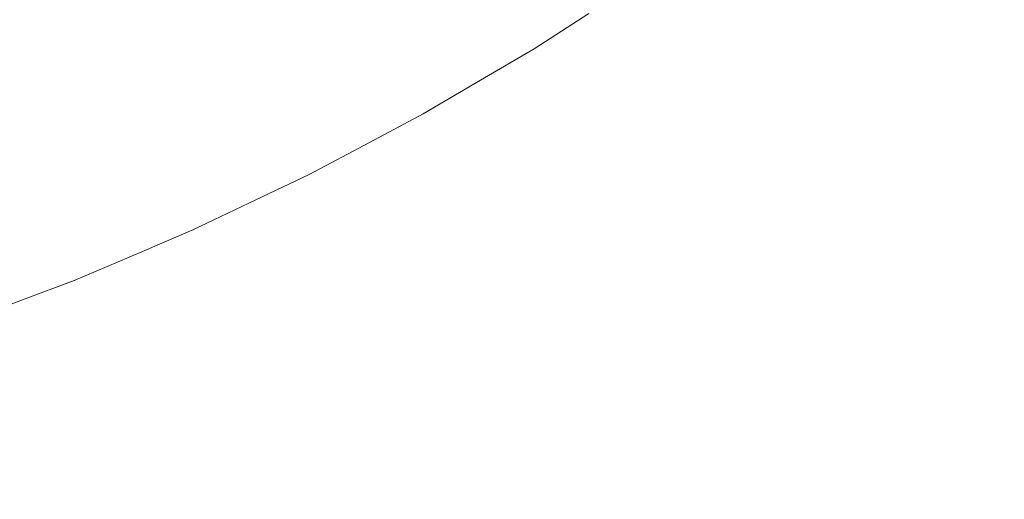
# Model space of a CAD drawing. Header units: centimetres. Extents: x -26 to 27.3, y -25.3 to -23.5.
# Tile 122 of 200: x 9.2803 to 9.3452, y -24.9599 to -24.9283. Entities that reach past the tile are written whole.
import ezdxf

# ---------------------------------------------------------------- set-up
doc = ezdxf.new("R2010")
doc.units = ezdxf.units.CM
doc.header["$LTSCALE"] = 2.54
doc.layers.add('Lucido design-1', color=7, linetype='Continuous')

# ---------------------------------------------------------------- blocks, each defined once
blk = doc.blocks.new('Gruppo-4-1')
at = {"color": 7, "linetype": 'Continuous', "lineweight": 9}
blk.add_3dface([(-25.890647, -23.559888, -349.282667), (-25.890647, -25.159888, -349.282667), (27.209353, -25.159888, -349.282667), (27.209353, -23.559888, -349.282667)], dxfattribs=at)
for points, invisible_edges in [([(9.35241, -24.922433, -350.037741), (9.345383, -24.928358, -350.037741), (9.344023, -24.926674, -350.034311), (9.350981, -24.920808, -350.034311)], 15), ([(9.330279, -24.923391, -350.00838), (9.323231, -24.928376, -350.00838), (9.322696, -24.927584, -350.004477), (9.329711, -24.922623, -350.004477)], 15), ([(9.341575, -24.923642, -350.027215), (9.334506, -24.929106, -350.027215), (9.333479, -24.927717, -350.02356), (9.34049, -24.922298, -350.02356)], 15), ([(9.310619, -24.924354, -349.746272), (9.303547, -24.928504, -349.746272), (9.302779, -24.927129, -349.742473), (9.309793, -24.923013, -349.742473)], 15), ([(9.320137, -24.923798, -349.761983), (9.313081, -24.928353, -349.761983), (9.312593, -24.927561, -349.757992), (9.319617, -24.923028, -349.757992)], 15), ([(9.330941, -24.924285, -350.012247), (9.323854, -24.929298, -350.012247), (9.323231, -24.928376, -350.00838), (9.330279, -24.923391, -350.00838)], 15), ([(9.293052, -24.925894, -349.731491), (9.285931, -24.929297, -349.731491), (9.285031, -24.927306, -349.727989), (9.292068, -24.923943, -349.727989)], 15), ([(9.301935, -24.925617, -349.738739), (9.294817, -24.929397, -349.738739), (9.293969, -24.927713, -349.735076), (9.301015, -24.923971, -349.735076)], 15), ([(9.320565, -24.924432, -349.766006), (9.313482, -24.929004, -349.766006), (9.313081, -24.928353, -349.761983), (9.320137, -24.923798, -349.761983)], 15), ([(9.342753, -24.925101, -350.030801), (9.335621, -24.930614, -350.030801), (9.334506, -24.929106, -350.027215), (9.341575, -24.923642, -350.027215)], 15), ([(9.311362, -24.92556, -349.75013), (9.304238, -24.92974, -349.75013), (9.303547, -24.928504, -349.746272), (9.310619, -24.924354, -349.746272)], 15), ([(9.320901, -24.924928, -349.770053), (9.313796, -24.929514, -349.770053), (9.313482, -24.929004, -349.766006), (9.320565, -24.924432, -349.766006)], 15), ([(9.331695, -24.925305, -350.01607), (9.324564, -24.930349, -350.01607), (9.323854, -24.929298, -350.012247), (9.330941, -24.924285, -350.012247)], 15), ([(9.285031, -24.927306, -349.727989), (9.277857, -24.930367, -349.727989), (9.276989, -24.928206, -349.724578), (9.284071, -24.925184, -349.724578)], 15), ([(9.321143, -24.925287, -349.774117), (9.314022, -24.929882, -349.774117), (9.313796, -24.929514, -349.770053), (9.320901, -24.924928, -349.770053)], 15), ([(9.321292, -24.925507, -349.778192), (9.314162, -24.930109, -349.778192), (9.314022, -24.929882, -349.774117), (9.321143, -24.925287, -349.774117)], 15), ([(9.332542, -24.92645, -350.019843), (9.325362, -24.931528, -350.019843), (9.324564, -24.930349, -350.01607), (9.331695, -24.925305, -350.01607)], 15), ([(9.344023, -24.926674, -350.034311), (9.336823, -24.932239, -350.034311), (9.335621, -24.930614, -350.030801), (9.342753, -24.925101, -350.030801)], 15), ([(9.293969, -24.927713, -349.735076), (9.28677, -24.931153, -349.735076), (9.285931, -24.929297, -349.731491), (9.293052, -24.925894, -349.731491)], 15), ([(9.302779, -24.927129, -349.742473), (9.295597, -24.930943, -349.742473), (9.294817, -24.929397, -349.738739), (9.301935, -24.925617, -349.738739)], 15), ([(9.31202, -24.92663, -349.754038), (9.304851, -24.930837, -349.754038), (9.304238, -24.92974, -349.75013), (9.311362, -24.92556, -349.75013)], 15), ([(9.321347, -24.925589, -349.782122), (9.314214, -24.930193, -349.782122), (9.314162, -24.930109, -349.778192), (9.321292, -24.925507, -349.778192)], 15), ([(9.317813, -24.927872, -349.782667), (9.314214, -24.930194, -349.782667), (9.314214, -24.930193, -349.782122), (9.321347, -24.925589, -349.782122)], 14), ([(9.321359, -24.925606, -349.984639), (9.314225, -24.93021, -349.984639), (9.314214, -24.930194, -349.982667), (9.317813, -24.927872, -349.982667)], 11), ([(9.321448, -24.925737, -349.988627), (9.314308, -24.930345, -349.988627), (9.314225, -24.93021, -349.984639), (9.321359, -24.925606, -349.984639)], 15), ([(9.321626, -24.926001, -349.992612), (9.314474, -24.930616, -349.992612), (9.314308, -24.930345, -349.988627), (9.321448, -24.925737, -349.988627)], 15), ([(9.321893, -24.926396, -349.996586), (9.314725, -24.931023, -349.996586), (9.314474, -24.930616, -349.992612), (9.321626, -24.926001, -349.992612)], 15), ([(9.312593, -24.927561, -349.757992), (9.305384, -24.931791, -349.757992), (9.304851, -24.930837, -349.754038), (9.31202, -24.92663, -349.754038)], 15), ([(9.32225, -24.926925, -350.000543), (9.315059, -24.931565, -350.000543), (9.314725, -24.931023, -349.996586), (9.321893, -24.926396, -349.996586)], 15), ([(9.333479, -24.927717, -350.02356), (9.326244, -24.932834, -350.02356), (9.325362, -24.931528, -350.019843), (9.332542, -24.92645, -350.019843)], 15), ([(9.345383, -24.928358, -350.037741), (9.33811, -24.933979, -350.037741), (9.336823, -24.932239, -350.034311), (9.344023, -24.926674, -350.034311)], 15), ([(9.285931, -24.929297, -349.731491), (9.278672, -24.932394, -349.731491), (9.277857, -24.930367, -349.727989), (9.285031, -24.927306, -349.727989)], 15), ([(9.303547, -24.928504, -349.746272), (9.296306, -24.93235, -349.746272), (9.295597, -24.930943, -349.742473), (9.302779, -24.927129, -349.742473)], 15), ([(9.322696, -24.927584, -350.004477), (9.315477, -24.932244, -350.004477), (9.315059, -24.931565, -350.000543), (9.32225, -24.926925, -350.000543)], 15), ([(9.294817, -24.929397, -349.738739), (9.287546, -24.932871, -349.738739), (9.28677, -24.931153, -349.735076), (9.293969, -24.927713, -349.735076)], 15), ([(9.313081, -24.928353, -349.761983), (9.305837, -24.932603, -349.761983), (9.305384, -24.931791, -349.757992), (9.312593, -24.927561, -349.757992)], 15), ([(9.314214, -24.930194, -349.782667), (9.317813, -24.927872, -349.782667), (9.317813, -24.927872, -349.982667), (9.314214, -24.930194, -349.982667)], 10), ([(9.323231, -24.928376, -350.00838), (9.315977, -24.933057, -350.00838), (9.315477, -24.932244, -350.004477), (9.322696, -24.927584, -350.004477)], 15), ([(9.334506, -24.929106, -350.027215), (9.327211, -24.934265, -350.027215), (9.326244, -24.932834, -350.02356), (9.333479, -24.927717, -350.02356)], 15), ([(9.304238, -24.92974, -349.75013), (9.296944, -24.933614, -349.75013), (9.296306, -24.93235, -349.746272), (9.303547, -24.928504, -349.746272)], 15), ([(9.313482, -24.929004, -349.766006), (9.30621, -24.933271, -349.766006), (9.305837, -24.932603, -349.761983), (9.313081, -24.928353, -349.761983)], 15), ([(9.323854, -24.929298, -350.012247), (9.316561, -24.934004, -350.012247), (9.315977, -24.933057, -350.00838), (9.323231, -24.928376, -350.00838)], 15), ([(9.34683, -24.93015, -350.041082), (9.33948, -24.935831, -350.041082), (9.33811, -24.933979, -350.037741), (9.345383, -24.928358, -350.037741)], 15), ([(9.28677, -24.931153, -349.735076), (9.279431, -24.934284, -349.735076), (9.278672, -24.932394, -349.731491), (9.285931, -24.929297, -349.731491)], 15), ([(9.313796, -24.929514, -349.770053), (9.306502, -24.933794, -349.770053), (9.30621, -24.933271, -349.766006), (9.313482, -24.929004, -349.766006)], 15), ([(9.324564, -24.930349, -350.01607), (9.317226, -24.935085, -350.01607), (9.316561, -24.934004, -350.012247), (9.323854, -24.929298, -350.012247)], 15), ([(9.335621, -24.930614, -350.030801), (9.328262, -24.935819, -350.030801), (9.327211, -24.934265, -350.027215), (9.334506, -24.929106, -350.027215)], 15), ([(9.295597, -24.930943, -349.742473), (9.28826, -24.934449, -349.742473), (9.287546, -24.932871, -349.738739), (9.294817, -24.929397, -349.738739)], 15), ([(9.304851, -24.930837, -349.754038), (9.297509, -24.934736, -349.754038), (9.296944, -24.933614, -349.75013), (9.304238, -24.92974, -349.75013)], 15), ([(9.314022, -24.929882, -349.774117), (9.306713, -24.934171, -349.774117), (9.306502, -24.933794, -349.770053), (9.313796, -24.929514, -349.770053)], 15), ([(9.314162, -24.930109, -349.778192), (9.306843, -24.934403, -349.778192), (9.306713, -24.934171, -349.774117), (9.314022, -24.929882, -349.774117)], 15), ([(9.314214, -24.930193, -349.782122), (9.306891, -24.93449, -349.782122), (9.306843, -24.934403, -349.778192), (9.314162, -24.930109, -349.778192)], 15), ([(9.310669, -24.932274, -349.782667), (9.306892, -24.934491, -349.782667), (9.306891, -24.93449, -349.782122), (9.314214, -24.930193, -349.782122)], 14), ([(9.314225, -24.93021, -349.984639), (9.306901, -24.934508, -349.984639), (9.306892, -24.934491, -349.982667), (9.310669, -24.932274, -349.982667)], 11), ([(9.314308, -24.930345, -349.988627), (9.306979, -24.934646, -349.988627), (9.306901, -24.934508, -349.984639), (9.314225, -24.93021, -349.984639)], 15), ([(9.314474, -24.930616, -349.992612), (9.307134, -24.934924, -349.992612), (9.306979, -24.934646, -349.988627), (9.314308, -24.930345, -349.988627)], 15), ([(9.314725, -24.931023, -349.996586), (9.307367, -24.935341, -349.996586), (9.307134, -24.934924, -349.992612), (9.314474, -24.930616, -349.992612)], 15), ([(9.314214, -24.930193, -349.782122), (9.314214, -24.930194, -349.782667), (9.310669, -24.932274, -349.782667)], 9), ([(9.310669, -24.932274, -349.982667), (9.314214, -24.930194, -349.982667), (9.314225, -24.93021, -349.984639)], 10), ([(9.314214, -24.930194, -349.982667), (9.310669, -24.932274, -349.982667), (9.310669, -24.932274, -349.782667), (9.314214, -24.930194, -349.782667)], 10), ([(9.325362, -24.931528, -350.019843), (9.317972, -24.936297, -350.019843), (9.317226, -24.935085, -350.01607), (9.324564, -24.930349, -350.01607)], 15), ([(9.336823, -24.932239, -350.034311), (9.329394, -24.937494, -350.034311), (9.328262, -24.935819, -350.030801), (9.335621, -24.930614, -350.030801)], 15), ([(9.348386, -24.932077, -350.044379), (9.340953, -24.937823, -350.044379), (9.33948, -24.935831, -350.041082), (9.34683, -24.93015, -350.041082)], 15), ([(9.287546, -24.932871, -349.738739), (9.280134, -24.936034, -349.738739), (9.279431, -24.934284, -349.735076), (9.28677, -24.931153, -349.735076)], 15), ([(9.296306, -24.93235, -349.746272), (9.288908, -24.935885, -349.746272), (9.28826, -24.934449, -349.742473), (9.295597, -24.930943, -349.742473)], 15), ([(9.305384, -24.931791, -349.757992), (9.298002, -24.935712, -349.757992), (9.297509, -24.934736, -349.754038), (9.304851, -24.930837, -349.754038)], 15), ([(9.315059, -24.931565, -350.000543), (9.307678, -24.935897, -350.000543), (9.307367, -24.935341, -349.996586), (9.314725, -24.931023, -349.996586)], 15), ([(9.305837, -24.932603, -349.761983), (9.29842, -24.936542, -349.761983), (9.298002, -24.935712, -349.757992), (9.305384, -24.931791, -349.757992)], 15), ([(9.315477, -24.932244, -350.004477), (9.308066, -24.936592, -350.004477), (9.307678, -24.935897, -350.000543), (9.315059, -24.931565, -350.000543)], 15), ([(9.326244, -24.932834, -350.02356), (9.318799, -24.937639, -350.02356), (9.317972, -24.936297, -350.019843), (9.325362, -24.931528, -350.019843)], 15), ([(9.296944, -24.933614, -349.75013), (9.289492, -24.937175, -349.75013), (9.288908, -24.935885, -349.746272), (9.296306, -24.93235, -349.746272)], 15), ([(9.30621, -24.933271, -349.766006), (9.298765, -24.937225, -349.766006), (9.29842, -24.936542, -349.761983), (9.305837, -24.932603, -349.761983)], 15), ([(9.306892, -24.934491, -349.782667), (9.310669, -24.932274, -349.782667), (9.310669, -24.932274, -349.982667), (9.306892, -24.934491, -349.982667)], 10), ([(9.315977, -24.933057, -350.00838), (9.308532, -24.937426, -350.00838), (9.308066, -24.936592, -350.004477), (9.315477, -24.932244, -350.004477)], 15), ([(9.33811, -24.933979, -350.037741), (9.330606, -24.939287, -350.037741), (9.329394, -24.937494, -350.034311), (9.336823, -24.932239, -350.034311)], 15), ([(9.350004, -24.934081, -350.047528), (9.342484, -24.939893, -350.047528), (9.340953, -24.937823, -350.044379), (9.348386, -24.932077, -350.044379)], 15), ([(9.28826, -24.934449, -349.742473), (9.28078, -24.937641, -349.742473), (9.280134, -24.936034, -349.738739), (9.287546, -24.932871, -349.738739)], 15), ([(9.306502, -24.933794, -349.770053), (9.299034, -24.93776, -349.770053), (9.298765, -24.937225, -349.766006), (9.30621, -24.933271, -349.766006)], 15), ([(9.316561, -24.934004, -350.012247), (9.309074, -24.938398, -350.012247), (9.308532, -24.937426, -350.00838), (9.315977, -24.933057, -350.00838)], 15), ([(9.327211, -24.934265, -350.027215), (9.319704, -24.93911, -350.027215), (9.318799, -24.937639, -350.02356), (9.326244, -24.932834, -350.02356)], 15), ([(9.297509, -24.934736, -349.754038), (9.290009, -24.93832, -349.754038), (9.289492, -24.937175, -349.75013), (9.296944, -24.933614, -349.75013)], 15), ([(9.306713, -24.934171, -349.774117), (9.299229, -24.938146, -349.774117), (9.299034, -24.93776, -349.770053), (9.306502, -24.933794, -349.770053)], 15), ([(9.288908, -24.935885, -349.746272), (9.281367, -24.939102, -349.746272), (9.28078, -24.937641, -349.742473), (9.28826, -24.934449, -349.742473)], 15), ([(9.306843, -24.934403, -349.778192), (9.299349, -24.938384, -349.778192), (9.299229, -24.938146, -349.774117), (9.306713, -24.934171, -349.774117)], 15), ([(9.306891, -24.93449, -349.782122), (9.299393, -24.938472, -349.782122), (9.299349, -24.938384, -349.778192), (9.306843, -24.934403, -349.778192)], 15), ([(9.303355, -24.936369, -349.782667), (9.299394, -24.938473, -349.782667), (9.299393, -24.938472, -349.782122), (9.306891, -24.93449, -349.782122)], 14), ([(9.306901, -24.934508, -349.984639), (9.299403, -24.938491, -349.984639), (9.299394, -24.938473, -349.982667), (9.303355, -24.936369, -349.982667)], 11), ([(9.306979, -24.934646, -349.988627), (9.299474, -24.938632, -349.988627), (9.299403, -24.938491, -349.984639), (9.306901, -24.934508, -349.984639)], 15), ([(9.306891, -24.93449, -349.782122), (9.306892, -24.934491, -349.782667), (9.303355, -24.936369, -349.782667)], 9), ([(9.303355, -24.936369, -349.982667), (9.306892, -24.934491, -349.982667), (9.306901, -24.934508, -349.984639)], 10), ([(9.306892, -24.934491, -349.982667), (9.303355, -24.936369, -349.982667), (9.303355, -24.936369, -349.782667), (9.306892, -24.934491, -349.782667)], 10), ([(9.317226, -24.935085, -350.01607), (9.309693, -24.939505, -350.01607), (9.309074, -24.938398, -350.012247), (9.316561, -24.934004, -350.012247)], 15), ([(9.328262, -24.935819, -350.030801), (9.320688, -24.940707, -350.030801), (9.319704, -24.93911, -350.027215), (9.327211, -24.934265, -350.027215)], 15), ([(9.33948, -24.935831, -350.041082), (9.331896, -24.941196, -350.041082), (9.330606, -24.939287, -350.037741), (9.33811, -24.933979, -350.037741)], 15), ([(9.351702, -24.936184, -350.050572), (9.344092, -24.942067, -350.050572), (9.342484, -24.939893, -350.047528), (9.350004, -24.934081, -350.047528)], 15), ([(9.298002, -24.935712, -349.757992), (9.29046, -24.939316, -349.757992), (9.290009, -24.93832, -349.754038), (9.297509, -24.934736, -349.754038)], 15), ([(9.307134, -24.934924, -349.992612), (9.299617, -24.938916, -349.992612), (9.299474, -24.938632, -349.988627), (9.306979, -24.934646, -349.988627)], 15), ([(9.307367, -24.935341, -349.996586), (9.299832, -24.939342, -349.996586), (9.299617, -24.938916, -349.992612), (9.307134, -24.934924, -349.992612)], 15), ([(9.317972, -24.936297, -350.019843), (9.310387, -24.940748, -350.019843), (9.309693, -24.939505, -350.01607), (9.317226, -24.935085, -350.01607)], 15), ([(9.29842, -24.936542, -349.761983), (9.290843, -24.940163, -349.761983), (9.29046, -24.939316, -349.757992), (9.298002, -24.935712, -349.757992)], 15), ([(9.307678, -24.935897, -350.000543), (9.300119, -24.939912, -350.000543), (9.299832, -24.939342, -349.996586), (9.307367, -24.935341, -349.996586)], 15), ([(9.329394, -24.937494, -350.034311), (9.321748, -24.942429, -350.034311), (9.320688, -24.940707, -350.030801), (9.328262, -24.935819, -350.030801)], 15), ([(9.340953, -24.937823, -350.044379), (9.333283, -24.943248, -350.044379), (9.331896, -24.941196, -350.041082), (9.33948, -24.935831, -350.041082)], 15), ([(9.28078, -24.937641, -349.742473), (9.273172, -24.940512, -349.742473), (9.272595, -24.938879, -349.738739), (9.280134, -24.936034, -349.738739)], 15), ([(9.289492, -24.937175, -349.75013), (9.281895, -24.940417, -349.75013), (9.281367, -24.939102, -349.746272), (9.288908, -24.935885, -349.746272)], 15), ([(9.299394, -24.938473, -349.782667), (9.303355, -24.936369, -349.782667), (9.303355, -24.936369, -349.982667), (9.299394, -24.938473, -349.982667)], 10), ([(9.308066, -24.936592, -350.004477), (9.300478, -24.940623, -350.004477), (9.300119, -24.939912, -350.000543), (9.307678, -24.935897, -350.000543)], 15), ([(9.318799, -24.937639, -350.02356), (9.311156, -24.942124, -350.02356), (9.310387, -24.940748, -350.019843), (9.317972, -24.936297, -350.019843)], 15), ([(9.353479, -24.938384, -350.053507), (9.345773, -24.94434, -350.053507), (9.344092, -24.942067, -350.050572), (9.351702, -24.936184, -350.050572)], 15), ([(9.298765, -24.937225, -349.766006), (9.291158, -24.94086, -349.766006), (9.290843, -24.940163, -349.761983), (9.29842, -24.936542, -349.761983)], 15), ([(9.308532, -24.937426, -350.00838), (9.300908, -24.941476, -350.00838), (9.300478, -24.940623, -350.004477), (9.308066, -24.936592, -350.004477)], 15), ([(9.281367, -24.939102, -349.746272), (9.273696, -24.941997, -349.746272), (9.273172, -24.940512, -349.742473), (9.28078, -24.937641, -349.742473)], 15), ([(9.290009, -24.93832, -349.754038), (9.282364, -24.941582, -349.754038), (9.281895, -24.940417, -349.75013), (9.289492, -24.937175, -349.75013)], 15), ([(9.299034, -24.93776, -349.770053), (9.291404, -24.941406, -349.770053), (9.291158, -24.94086, -349.766006), (9.298765, -24.937225, -349.766006)], 15), ([(9.299229, -24.938146, -349.774117), (9.291582, -24.9418, -349.774117), (9.291404, -24.941406, -349.770053), (9.299034, -24.93776, -349.770053)], 15), ([(9.309074, -24.938398, -350.012247), (9.301408, -24.942469, -350.012247), (9.300908, -24.941476, -350.00838), (9.308532, -24.937426, -350.00838)], 15), ([(9.319704, -24.93911, -350.027215), (9.311999, -24.943632, -350.027215), (9.311156, -24.942124, -350.02356), (9.318799, -24.937639, -350.02356)], 15), ([(9.330606, -24.939287, -350.037741), (9.322882, -24.944271, -350.037741), (9.321748, -24.942429, -350.034311), (9.329394, -24.937494, -350.034311)], 15), ([(9.29046, -24.939316, -349.757992), (9.282771, -24.942597, -349.757992), (9.282364, -24.941582, -349.754038), (9.290009, -24.93832, -349.754038)], 15), ([(9.299349, -24.938384, -349.778192), (9.291692, -24.942042, -349.778192), (9.291582, -24.9418, -349.774117), (9.299229, -24.938146, -349.774117)], 15), ([(9.299393, -24.938472, -349.782122), (9.291733, -24.942132, -349.782122), (9.291692, -24.942042, -349.778192), (9.299349, -24.938384, -349.778192)], 15), ([(9.309693, -24.939505, -350.01607), (9.30198, -24.943602, -350.01607), (9.301408, -24.942469, -350.012247), (9.309074, -24.938398, -350.012247)], 15), ([(9.342484, -24.939893, -350.047528), (9.334725, -24.945381, -350.047528), (9.333283, -24.943248, -350.044379), (9.340953, -24.937823, -350.044379)], 15), ([(9.281895, -24.940417, -349.75013), (9.274168, -24.943333, -349.75013), (9.273696, -24.941997, -349.746272), (9.281367, -24.939102, -349.746272)], 15), ([(9.295883, -24.940151, -349.782667), (9.291733, -24.942134, -349.782667), (9.291733, -24.942132, -349.782122), (9.299393, -24.938472, -349.782122)], 14), ([(9.299403, -24.938491, -349.984639), (9.291741, -24.942151, -349.984639), (9.291733, -24.942134, -349.982667), (9.295883, -24.940151, -349.982667)], 11), ([(9.299474, -24.938632, -349.988627), (9.291806, -24.942296, -349.988627), (9.291741, -24.942151, -349.984639), (9.299403, -24.938491, -349.984639)], 15), ([(9.299617, -24.938916, -349.992612), (9.291937, -24.942585, -349.992612), (9.291806, -24.942296, -349.988627), (9.299474, -24.938632, -349.988627)], 15), ([(9.299832, -24.939342, -349.996586), (9.292134, -24.943021, -349.996586), (9.291937, -24.942585, -349.992612), (9.299617, -24.938916, -349.992612)], 15), ([(9.299393, -24.938472, -349.782122), (9.299394, -24.938473, -349.782667), (9.295883, -24.940151, -349.782667)], 9), ([(9.295883, -24.940151, -349.982667), (9.299394, -24.938473, -349.982667), (9.299403, -24.938491, -349.984639)], 10), ([(9.299394, -24.938473, -349.982667), (9.295883, -24.940151, -349.982667), (9.295883, -24.940151, -349.782667), (9.299394, -24.938473, -349.782667)], 10), ([(9.320688, -24.940707, -350.030801), (9.312913, -24.94527, -350.030801), (9.311999, -24.943632, -350.027215), (9.319704, -24.93911, -350.027215)], 15), ([(9.290843, -24.940163, -349.761983), (9.283118, -24.943459, -349.761983), (9.282771, -24.942597, -349.757992), (9.29046, -24.939316, -349.757992)], 15), ([(9.300119, -24.939912, -350.000543), (9.292397, -24.943602, -350.000543), (9.292134, -24.943021, -349.996586), (9.299832, -24.939342, -349.996586)], 15), ([(9.310387, -24.940748, -350.019843), (9.302621, -24.944873, -350.019843), (9.30198, -24.943602, -350.01607), (9.309693, -24.939505, -350.01607)], 15), ([(9.331896, -24.941196, -350.041082), (9.32409, -24.946233, -350.041082), (9.322882, -24.944271, -350.037741), (9.330606, -24.939287, -350.037741)], 15), ([(9.291158, -24.94086, -349.766006), (9.283403, -24.944169, -349.766006), (9.283118, -24.943459, -349.761983), (9.290843, -24.940163, -349.761983)], 15), ([(9.291733, -24.942134, -349.782667), (9.295883, -24.940151, -349.782667), (9.295883, -24.940151, -349.982667), (9.291733, -24.942134, -349.982667)], 10), ([(9.300478, -24.940623, -350.004477), (9.292725, -24.944327, -350.004477), (9.292397, -24.943602, -350.000543), (9.300119, -24.939912, -350.000543)], 15), ([(9.344092, -24.942067, -350.050572), (9.336238, -24.947621, -350.050572), (9.334725, -24.945381, -350.047528), (9.342484, -24.939893, -350.047528)], 15), ([(9.282364, -24.941582, -349.754038), (9.274587, -24.944517, -349.754038), (9.274168, -24.943333, -349.75013), (9.281895, -24.940417, -349.75013)], 15), ([(9.291404, -24.941406, -349.770053), (9.283626, -24.944725, -349.770053), (9.283403, -24.944169, -349.766006), (9.291158, -24.94086, -349.766006)], 15), ([(9.300908, -24.941476, -350.00838), (9.293118, -24.945198, -350.00838), (9.292725, -24.944327, -350.004477), (9.300478, -24.940623, -350.004477)], 15), ([(9.311156, -24.942124, -350.02356), (9.30333, -24.946281, -350.02356), (9.302621, -24.944873, -350.019843), (9.310387, -24.940748, -350.019843)], 15), ([(9.321748, -24.942429, -350.034311), (9.313899, -24.947034, -350.034311), (9.312913, -24.94527, -350.030801), (9.320688, -24.940707, -350.030801)], 15), ([(9.282771, -24.942597, -349.757992), (9.274951, -24.945548, -349.757992), (9.274587, -24.944517, -349.754038), (9.282364, -24.941582, -349.754038)], 15), ([(9.291582, -24.9418, -349.774117), (9.283788, -24.945126, -349.774117), (9.283626, -24.944725, -349.770053), (9.291404, -24.941406, -349.770053)], 15), ([(9.301408, -24.942469, -350.012247), (9.293577, -24.946211, -350.012247), (9.293118, -24.945198, -350.00838), (9.300908, -24.941476, -350.00838)], 15), ([(9.333283, -24.943248, -350.044379), (9.325389, -24.948343, -350.044379), (9.32409, -24.946233, -350.041082), (9.331896, -24.941196, -350.041082)], 15), ([(9.291692, -24.942042, -349.778192), (9.283887, -24.945373, -349.778192), (9.283788, -24.945126, -349.774117), (9.291582, -24.9418, -349.774117)], 15), ([(9.291733, -24.942132, -349.782122), (9.283924, -24.945464, -349.782122), (9.283887, -24.945373, -349.778192), (9.291692, -24.942042, -349.778192)], 15), ([(9.288266, -24.943613, -349.782667), (9.283924, -24.945466, -349.782667), (9.283924, -24.945464, -349.782122), (9.291733, -24.942132, -349.782122)], 14), ([(9.291741, -24.942151, -349.984639), (9.283932, -24.945484, -349.984639), (9.283924, -24.945466, -349.982667), (9.288266, -24.943613, -349.982667)], 11), ([(9.291806, -24.942296, -349.988627), (9.283991, -24.945631, -349.988627), (9.283932, -24.945484, -349.984639), (9.291741, -24.942151, -349.984639)], 15), ([(9.291937, -24.942585, -349.992612), (9.284109, -24.945926, -349.992612), (9.283991, -24.945631, -349.988627), (9.291806, -24.942296, -349.988627)], 15), ([(9.291733, -24.942132, -349.782122), (9.291733, -24.942134, -349.782667), (9.288266, -24.943613, -349.782667)], 9), ([(9.288266, -24.943613, -349.982667), (9.291733, -24.942134, -349.982667), (9.291741, -24.942151, -349.984639)], 10), ([(9.291733, -24.942134, -349.982667), (9.288266, -24.943613, -349.982667), (9.288266, -24.943613, -349.782667), (9.291733, -24.942134, -349.782667)], 10), ([(9.311999, -24.943632, -350.027215), (9.304108, -24.947823, -350.027215), (9.30333, -24.946281, -350.02356), (9.311156, -24.942124, -350.02356)], 15), ([(9.345773, -24.94434, -350.053507), (9.337822, -24.949964, -350.053507), (9.336238, -24.947621, -350.050572), (9.344092, -24.942067, -350.050572)], 15), ([(9.283118, -24.943459, -349.761983), (9.275261, -24.946425, -349.761983), (9.274951, -24.945548, -349.757992), (9.282771, -24.942597, -349.757992)], 15), ([(9.292134, -24.943021, -349.996586), (9.284287, -24.946369, -349.996586), (9.284109, -24.945926, -349.992612), (9.291937, -24.942585, -349.992612)], 15), ([(9.30198, -24.943602, -350.01607), (9.294099, -24.947368, -350.01607), (9.293577, -24.946211, -350.012247), (9.301408, -24.942469, -350.012247)], 15), ([(9.322882, -24.944271, -350.037741), (9.314955, -24.948924, -350.037741), (9.313899, -24.947034, -350.034311), (9.321748, -24.942429, -350.034311)], 15), ([(9.283403, -24.944169, -349.766006), (9.275515, -24.947146, -349.766006), (9.275261, -24.946425, -349.761983), (9.283118, -24.943459, -349.761983)], 15), ([(9.283924, -24.945466, -349.782667), (9.288266, -24.943613, -349.782667), (9.288266, -24.943613, -349.982667), (9.283924, -24.945466, -349.982667)], 10), ([(9.292397, -24.943602, -350.000543), (9.284525, -24.94696, -350.000543), (9.284287, -24.946369, -349.996586), (9.292134, -24.943021, -349.996586)], 15), ([(9.292725, -24.944327, -350.004477), (9.284822, -24.9477, -350.004477), (9.284525, -24.94696, -350.000543), (9.292397, -24.943602, -350.000543)], 15), ([(9.302621, -24.944873, -350.019843), (9.294686, -24.948665, -350.019843), (9.294099, -24.947368, -350.01607), (9.30198, -24.943602, -350.01607)], 15), ([(9.312913, -24.94527, -350.030801), (9.304952, -24.949498, -350.030801), (9.304108, -24.947823, -350.027215), (9.311999, -24.943632, -350.027215)], 15), ([(9.334725, -24.945381, -350.047528), (9.326739, -24.950535, -350.047528), (9.325389, -24.948343, -350.044379), (9.333283, -24.943248, -350.044379)], 15), ([(9.283626, -24.944725, -349.770053), (9.275715, -24.94771, -349.770053), (9.275515, -24.947146, -349.766006), (9.283403, -24.944169, -349.766006)], 15), ([(9.32409, -24.946233, -350.041082), (9.316078, -24.950935, -350.041082), (9.314955, -24.948924, -350.037741), (9.322882, -24.944271, -350.037741)], 15), ([(9.283788, -24.945126, -349.774117), (9.275859, -24.948118, -349.774117), (9.275715, -24.94771, -349.770053), (9.283626, -24.944725, -349.770053)], 15), ([(9.293118, -24.945198, -350.00838), (9.285178, -24.948586, -350.00838), (9.284822, -24.9477, -350.004477), (9.292725, -24.944327, -350.004477)], 15), ([(9.30333, -24.946281, -350.02356), (9.295335, -24.950101, -350.02356), (9.294686, -24.948665, -350.019843), (9.302621, -24.944873, -350.019843)], 15), ([(9.347526, -24.94671, -350.056326), (9.339473, -24.952406, -350.056326), (9.337822, -24.949964, -350.053507), (9.345773, -24.94434, -350.053507)], 15), ([(9.283887, -24.945373, -349.778192), (9.275948, -24.948369, -349.778192), (9.275859, -24.948118, -349.774117), (9.283788, -24.945126, -349.774117)], 15), ([(9.283924, -24.945464, -349.782122), (9.27598, -24.948462, -349.782122), (9.275948, -24.948369, -349.778192), (9.283887, -24.945373, -349.778192)], 15), ([(9.280518, -24.946751, -349.782667), (9.275981, -24.948463, -349.782667), (9.27598, -24.948462, -349.782122), (9.283924, -24.945464, -349.782122)], 14), ([(9.283932, -24.945484, -349.984639), (9.275987, -24.948482, -349.984639), (9.275981, -24.948463, -349.982667), (9.280518, -24.946751, -349.982667)], 11), ([(9.283991, -24.945631, -349.988627), (9.27604, -24.948631, -349.988627), (9.275987, -24.948482, -349.984639), (9.283932, -24.945484, -349.984639)], 15), ([(9.283924, -24.945464, -349.782122), (9.283924, -24.945466, -349.782667), (9.280518, -24.946751, -349.782667)], 9), ([(9.280518, -24.946751, -349.982667), (9.283924, -24.945466, -349.982667), (9.283932, -24.945484, -349.984639)], 10), ([(9.283924, -24.945466, -349.982667), (9.280518, -24.946751, -349.982667), (9.280518, -24.946751, -349.782667), (9.283924, -24.945466, -349.782667)], 10), ([(9.293577, -24.946211, -350.012247), (9.285593, -24.949618, -350.012247), (9.285178, -24.948586, -350.00838), (9.293118, -24.945198, -350.00838)], 15), ([(9.313899, -24.947034, -350.034311), (9.305862, -24.951303, -350.034311), (9.304952, -24.949498, -350.030801), (9.312913, -24.94527, -350.030801)], 15), ([(9.336238, -24.947621, -350.050572), (9.328156, -24.952837, -350.050572), (9.326739, -24.950535, -350.047528), (9.334725, -24.945381, -350.047528)], 15), ([(9.284109, -24.945926, -349.992612), (9.276146, -24.948931, -349.992612), (9.27604, -24.948631, -349.988627), (9.283991, -24.945631, -349.988627)], 15), ([(9.284287, -24.946369, -349.996586), (9.276305, -24.949381, -349.996586), (9.276146, -24.948931, -349.992612), (9.284109, -24.945926, -349.992612)], 15), ([(9.294099, -24.947368, -350.01607), (9.286066, -24.950795, -350.01607), (9.285593, -24.949618, -350.012247), (9.293577, -24.946211, -350.012247)], 15), ([(9.325389, -24.948343, -350.044379), (9.317286, -24.953097, -350.044379), (9.316078, -24.950935, -350.041082), (9.32409, -24.946233, -350.041082)], 15), ([(9.275981, -24.948463, -349.782667), (9.280518, -24.946751, -349.782667), (9.280518, -24.946751, -349.982667), (9.275981, -24.948463, -349.982667)], 10), ([(9.284525, -24.94696, -350.000543), (9.276518, -24.949982, -350.000543), (9.276305, -24.949381, -349.996586), (9.284287, -24.946369, -349.996586)], 15), ([(9.304108, -24.947823, -350.027215), (9.296046, -24.951675, -350.027215), (9.295335, -24.950101, -350.02356), (9.30333, -24.946281, -350.02356)], 15), ([(9.349348, -24.949173, -350.059026), (9.341188, -24.954944, -350.059026), (9.339473, -24.952406, -350.056326), (9.347526, -24.94671, -350.056326)], 15), ([(9.284822, -24.9477, -350.004477), (9.276783, -24.950733, -350.004477), (9.276518, -24.949982, -350.000543), (9.284525, -24.94696, -350.000543)], 15), ([(9.294686, -24.948665, -350.019843), (9.286597, -24.952116, -350.019843), (9.286066, -24.950795, -350.01607), (9.294099, -24.947368, -350.01607)], 15), ([(9.314955, -24.948924, -350.037741), (9.306837, -24.953235, -350.037741), (9.305862, -24.951303, -350.034311), (9.313899, -24.947034, -350.034311)], 15), ([(9.285178, -24.948586, -350.00838), (9.277101, -24.951634, -350.00838), (9.276783, -24.950733, -350.004477), (9.284822, -24.9477, -350.004477)], 15), ([(9.304952, -24.949498, -350.030801), (9.296819, -24.953384, -350.030801), (9.296046, -24.951675, -350.027215), (9.304108, -24.947823, -350.027215)], 15), ([(9.337822, -24.949964, -350.053507), (9.329639, -24.955245, -350.053507), (9.328156, -24.952837, -350.050572), (9.336238, -24.947621, -350.050572)], 15), ([(9.285593, -24.949618, -350.012247), (9.277472, -24.952683, -350.012247), (9.277101, -24.951634, -350.00838), (9.285178, -24.948586, -350.00838)], 15), ([(9.295335, -24.950101, -350.02356), (9.287184, -24.953579, -350.02356), (9.286597, -24.952116, -350.019843), (9.294686, -24.948665, -350.019843)], 15), ([(9.326739, -24.950535, -350.047528), (9.318542, -24.955345, -350.047528), (9.317286, -24.953097, -350.044379), (9.325389, -24.948343, -350.044379)], 15), ([(9.316078, -24.950935, -350.041082), (9.307874, -24.955292, -350.041082), (9.306837, -24.953235, -350.037741), (9.314955, -24.948924, -350.037741)], 15), ([(9.351235, -24.951725, -350.061601), (9.342965, -24.957574, -350.061601), (9.341188, -24.954944, -350.059026), (9.349348, -24.949173, -350.059026)], 15), ([(9.286066, -24.950795, -350.01607), (9.277894, -24.953879, -350.01607), (9.277472, -24.952683, -350.012247), (9.285593, -24.949618, -350.012247)], 15), ([(9.296046, -24.951675, -350.027215), (9.287828, -24.955182, -350.027215), (9.287184, -24.953579, -350.02356), (9.295335, -24.950101, -350.02356)], 15), ([(9.305862, -24.951303, -350.034311), (9.297651, -24.955226, -350.034311), (9.296819, -24.953384, -350.030801), (9.304952, -24.949498, -350.030801)], 15), ([(9.339473, -24.952406, -350.056326), (9.331185, -24.957755, -350.056326), (9.329639, -24.955245, -350.053507), (9.337822, -24.949964, -350.053507)], 15), ([(9.328156, -24.952837, -350.050572), (9.31986, -24.957705, -350.050572), (9.318542, -24.955345, -350.047528), (9.326739, -24.950535, -350.047528)], 15), ([(9.286597, -24.952116, -350.019843), (9.278369, -24.955221, -350.019843), (9.277894, -24.953879, -350.01607), (9.286066, -24.950795, -350.01607)], 15), ([(9.306837, -24.953235, -350.037741), (9.298543, -24.957198, -350.037741), (9.297651, -24.955226, -350.034311), (9.305862, -24.951303, -350.034311)], 15), ([(9.317286, -24.953097, -350.044379), (9.308989, -24.957504, -350.044379), (9.307874, -24.955292, -350.041082), (9.316078, -24.950935, -350.041082)], 15), ([(9.296819, -24.953384, -350.030801), (9.288528, -24.956922, -350.030801), (9.287828, -24.955182, -350.027215), (9.296046, -24.951675, -350.027215)], 15), ([(9.353185, -24.954362, -350.064046), (9.344802, -24.960291, -350.064046), (9.342965, -24.957574, -350.061601), (9.351235, -24.951725, -350.061601)], 15), ([(9.287184, -24.953579, -350.02356), (9.278894, -24.956708, -350.02356), (9.278369, -24.955221, -350.019843), (9.286597, -24.952116, -350.019843)], 15), ([(9.341188, -24.954944, -350.059026), (9.332791, -24.960364, -350.059026), (9.331185, -24.957755, -350.056326), (9.339473, -24.952406, -350.056326)], 15), ([(9.307874, -24.955292, -350.041082), (9.299492, -24.959297, -350.041082), (9.298543, -24.957198, -350.037741), (9.306837, -24.953235, -350.037741)], 15), ([(9.318542, -24.955345, -350.047528), (9.310148, -24.959803, -350.047528), (9.308989, -24.957504, -350.044379), (9.317286, -24.953097, -350.044379)], 15), ([(9.329639, -24.955245, -350.053507), (9.321239, -24.960174, -350.053507), (9.31986, -24.957705, -350.050572), (9.328156, -24.952837, -350.050572)], 15), ([(9.287828, -24.955182, -350.027215), (9.279469, -24.958336, -350.027215), (9.278894, -24.956708, -350.02356), (9.287184, -24.953579, -350.02356)], 15), ([(9.297651, -24.955226, -350.034311), (9.289281, -24.958798, -350.034311), (9.288528, -24.956922, -350.030801), (9.296819, -24.953384, -350.030801)], 15), ([(9.355195, -24.95708, -350.066356), (9.346695, -24.963092, -350.066356), (9.344802, -24.960291, -350.064046), (9.353185, -24.954362, -350.064046)], 15), ([(9.288528, -24.956922, -350.030801), (9.280094, -24.960105, -350.030801), (9.279469, -24.958336, -350.027215), (9.287828, -24.955182, -350.027215)], 15), ([(9.298543, -24.957198, -350.037741), (9.290088, -24.960806, -350.037741), (9.289281, -24.958798, -350.034311), (9.297651, -24.955226, -350.034311)], 15), ([(9.308989, -24.957504, -350.044379), (9.300512, -24.961555, -350.044379), (9.299492, -24.959297, -350.041082), (9.307874, -24.955292, -350.041082)], 15), ([(9.331185, -24.957755, -350.056326), (9.322677, -24.962748, -350.056326), (9.321239, -24.960174, -350.053507), (9.329639, -24.955245, -350.053507)], 15), ([(9.342965, -24.957574, -350.061601), (9.334455, -24.963067, -350.061601), (9.332791, -24.960364, -350.059026), (9.341188, -24.954944, -350.059026)], 15), ([(9.31986, -24.957705, -350.050572), (9.311365, -24.962217, -350.050572), (9.310148, -24.959803, -350.047528), (9.318542, -24.955345, -350.047528)], 15), ([(9.289281, -24.958798, -350.034311), (9.280768, -24.962011, -350.034311), (9.280094, -24.960105, -350.030801), (9.288528, -24.956922, -350.030801)], 15), ([(9.299492, -24.959297, -350.041082), (9.290947, -24.962943, -350.041082), (9.290088, -24.960806, -350.037741), (9.298543, -24.957198, -350.037741)], 15), ([(9.310148, -24.959803, -350.047528), (9.301573, -24.963901, -350.047528), (9.300512, -24.961555, -350.044379), (9.308989, -24.957504, -350.044379)], 15), ([(9.321239, -24.960174, -350.053507), (9.312638, -24.964742, -350.053507), (9.311365, -24.962217, -350.050572), (9.31986, -24.957705, -350.050572)], 15), ([(9.332791, -24.960364, -350.059026), (9.324171, -24.965422, -350.059026), (9.322677, -24.962748, -350.056326), (9.331185, -24.957755, -350.056326)], 15), ([(9.344802, -24.960291, -350.064046), (9.336175, -24.965859, -350.064046), (9.334455, -24.963067, -350.061601), (9.342965, -24.957574, -350.061601)], 15), ([(9.290088, -24.960806, -350.037741), (9.281488, -24.964051, -350.037741), (9.280768, -24.962011, -350.034311), (9.289281, -24.958798, -350.034311)], 15), ([(9.300512, -24.961555, -350.044379), (9.291871, -24.965242, -350.044379), (9.290947, -24.962943, -350.041082), (9.299492, -24.959297, -350.041082)], 15), ([(9.311365, -24.962217, -350.050572), (9.302686, -24.966364, -350.050572), (9.301573, -24.963901, -350.047528), (9.310148, -24.959803, -350.047528)], 15)]:
    blk.add_3dface(points, dxfattribs=dict(at, invisible_edges=invisible_edges))

msp = doc.modelspace()

# ---------------------------------------------------------------- block references
at = {"layer": 'Lucido design-1', "color": 7}
msp.add_blockref('Gruppo-4-1', (0, 0), dxfattribs=at)

doc.saveas('drawing.dxf')
